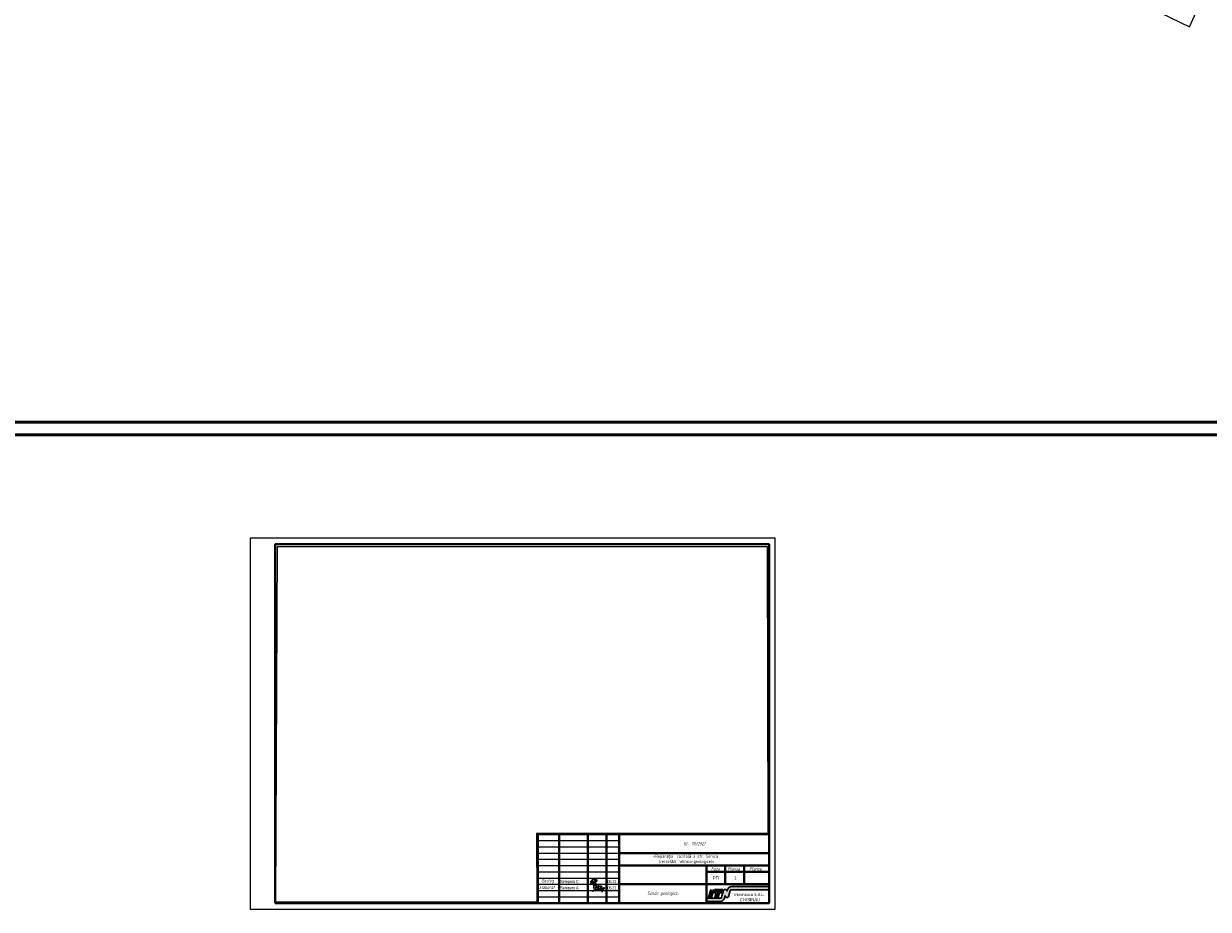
# Model space of a CAD drawing. Header units: millimetres. Extents: x 9396 to 25236, y 15106 to 31102.
# Tile 78 of 256: x 10747 to 11695, y 15106 to 15815. Entities that reach past the tile are written whole.
import ezdxf

# ---------------------------------------------------------------- set-up
doc = ezdxf.new("R2010")
doc.units = ezdxf.units.MM
doc.layers.add('1001010', color=7, linetype='Continuous', lineweight=9, true_color=0x000000)
for name, color, linetype, lineweight in [('MEBLEA 0.30', 7, 'Continuous', 25), ('sapca', 7, 'Continuous', 40), ('strih', 41, 'Continuous', 9), ('strihovca', 213, 'Continuous', 13), ('text', 7, 'Continuous', 15), ('Размер', 6, 'Continuous', 18)]:
    doc.layers.add(name, color=color, linetype=linetype, lineweight=lineweight)
doc.layers.add('Pr.cast', color=254, linetype='Continuous')
doc.styles.add('A2.5', font='times.ttf', dxfattribs={"height": 2.5})
doc.styles.get("Standard").update_dxf_attribs({"font": 'ARIALN.TTF'})

# ---------------------------------------------------------------- blocks, each defined once
blk = doc.blocks.new('logo I')
at = {"layer": 'MEBLEA 0.30', "lineweight": 5, "true_color": 0x6e6e6e}
h = blk.add_hatch(color=8, dxfattribs=at)
h.paths.add_polyline_path([(-31.37, -4.8, -0.339454), (-30.4, -4.06), (0, -4.06), (0, -2.06), (-30.13, -2.06, 0.339454), (-33.02, -4.28), (-33.27, -5.22, -0.767327), (-34.05, -5.22), (-34.2, -4.66, 0.339454), (-34.58, -4.36), (-35.76, -4.36, 0.339454), (-36.15, -4.66), (-37.73, -10.57, -0.339454), (-38.7, -11.31), (-50, -11.31), (-50, -13.31), (-38.98, -13.31, 0.339454), (-36.08, -11.08), (-35.56, -9.15, -0.767327), (-34.79, -9.15), (-34.62, -9.78, 0.339454), (-34.33, -10.01), (-33.07, -10.01, 0.339454), (-32.69, -9.71)])
h.paths.add_polyline_path([(-34.31, -7.97), (-34.86, -5.93, 0.767327), (-35.63, -5.93), (-36.79, -10.24), (-36.95, -10.85, -0.044166), (-37.08, -11.2), (-37.26, -11.13, 0.046442), (-37.14, -10.8), (-36.98, -10.19), (-35.82, -5.88, -0.767327), (-34.66, -5.88), (-34.12, -7.92, 0.767327), (-33.34, -7.92), (-32.6, -5.13), (-32.43, -4.52, -0.044166), (-32.31, -4.17), (-32.12, -4.24, 0.046442), (-32.24, -4.57), (-32.4, -5.18), (-33.15, -7.97, -0.767327)], flags=16)
h.paths.add_polyline_path([(-38.52, -12.15), (-38.47, -12.34, -0.060784), (-38.98, -12.41), (-39.47, -12.41), (-39.47, -12.21), (-38.98, -12.21, 0.060784)], flags=16)
h.paths.add_polyline_path([(-30.86, -3.22), (-30.91, -3.02, -0.060784), (-30.4, -2.96), (-29.91, -2.96), (-29.91, -3.16), (-30.4, -3.16, 0.060784)], flags=16)
h.paths.add_polyline_path([(-27.91, -3.16), (-27.91, -2.96), (-26.91, -2.96), (-26.91, -3.16)], flags=16)
h.paths.add_polyline_path([(-42.47, -12.21), (-42.47, -12.41), (-43.47, -12.41), (-43.47, -12.21)], flags=16)
h.paths.add_polyline_path([(-23.91, -3.16), (-23.91, -2.96), (-22.91, -2.96), (-22.91, -3.16)], flags=16)
h.paths.add_polyline_path([(-46.47, -12.21), (-46.47, -12.41), (-47.47, -12.41), (-47.47, -12.21)], flags=16)
h.paths.add_polyline_path([(-19.91, -3.16), (-19.91, -2.96), (-18.91, -2.96), (-18.91, -3.16)], flags=16)
h.paths.add_polyline_path([(-15.91, -3.16), (-15.91, -2.96), (-14.91, -2.96), (-14.91, -3.16)], flags=16)
h.paths.add_polyline_path([(-11.91, -3.16), (-11.91, -2.96), (-10.91, -2.96), (-10.91, -3.16)], flags=16)
h.paths.add_polyline_path([(-7.91, -3.16), (-7.91, -2.96), (-6.91, -2.96), (-6.91, -3.16)], flags=16)
h.paths.add_polyline_path([(-3.91, -3.16), (-3.91, -2.96), (-2.91, -2.96), (-2.91, -3.16)], flags=16)
for points in [[(-48.08, -10.31), (-46.29, -10.31), (-44.61, -4.07), (-46.41, -4.07)], [(-39.92, -6.36), (-37.61, -6.36), (-37.07, -4.36), (-43.69, -4.36), (-44.23, -6.36), (-41.92, -6.36), (-42.97, -10.31), (-40.97, -10.31)]]:
    blk.add_hatch(color=8, dxfattribs=at).paths.add_polyline_path(points)
at = {"layer": 'MEBLEA 0.30', "color": 8, "lineweight": 30, "true_color": 0x6e6e6e}
for p, q in [((-46.72, -4.07), (-48.39, -10.31)), ((-45.98, -10.31), (-44.3, -4.07)), ((-44.31, -6.66), (-42.31, -6.66)), ((-36.99, -4.06), (-43.61, -4.06)), ((-42.31, -6.66), (-43.29, -10.31)), ((-40.66, -10.31), (-39.69, -6.66)), ((-39.69, -6.66), (-37.69, -6.66))]:
    blk.add_line(p, q, dxfattribs=at)
for points in [[(-50, -11.01), (-38.7, -11.01, 0.339454), (-38.02, -10.49), (-36.44, -4.58, -0.339454), (-35.76, -4.06), (-34.58, -4.06, -0.339454), (-33.91, -4.58), (-33.76, -5.14, 0.767327), (-33.56, -5.14), (-33.31, -4.21, -0.339454), (-30.13, -1.76), (0, -1.76)], [(-50, -13.61), (-38.98, -13.61, 0.339454), (-35.79, -11.16), (-35.27, -9.23, -0.767327), (-35.08, -9.23), (-34.91, -9.86, 0.339454), (-34.33, -10.31), (-33.07, -10.31, 0.339454), (-32.4, -9.79), (-31.08, -4.88, -0.339454), (-30.4, -4.36), (0, -4.36)]]:
    blk.add_lwpolyline(points, format="xyb", dxfattribs=at)
at = {"layer": 'Pr.cast', "color": 7, "linetype": 'Continuous'}
blk.add_lwpolyline([(-50, 0.12), (0, 0.12), (0, -14.88), (-50, -14.88)], close=True, dxfattribs=at)
at = {"layer": 'MEBLEA 0.30', "color": 8, "lineweight": 5, "true_color": 0x6e6e6e, "width": 30.4428, "attachment_point": 5, "style": 'A2.5'}
for s, insert, char_height in [('{\\fBroadway|b0|i0|c0|p82;Intexnauca S.R.L.}', (-15.73, -8.09), 2.2), ('{\\fBroadway|b0|i0|c0|p82;CHISINAU}', (-15.2, -12.2), 2.5)]:
    blk.add_mtext(s, dxfattribs=dict(at, insert=insert, char_height=char_height))

msp = doc.modelspace()

# ---------------------------------------------------------------- linework, layer by layer
at = {"layer": '1001010', "color": 253}
msp.add_polyline3d([(11663.71, 15837.78, 9.29), (11657.36, 15822.91, 9.29), (11680.08, 15812.04, 9.29), (11686.66, 15826.86, 9.29)], dxfattribs=at)
at = {"layer": 'Defpoints'}
msp.add_lwpolyline([(10950.53, 15396.27), (11342.32, 15396.44), (11342.79, 15166.9), (11157.76, 15166.72), (11157.88, 15111.83), (10949.18, 15111.8), (10950.53, 15396.27)], close=True, dxfattribs=at)
at = {"layer": 'sapca'}
for p, q in [((11158.78, 15166.13), (11223.78, 15166.13)), ((11158.78, 15166.13), (11158.78, 15111.13)), ((11175.78, 15166.13), (11175.78, 15111.13)), ((11198.78, 15166.13), (11198.78, 15111.13)), ((11213.78, 15166.13), (11213.78, 15111.13)), ((11223.78, 15166.13), (11223.78, 15111.13)), ((11223.78, 15151.13), (11343.78, 15151.13)), ((11223.78, 15141.13), (11343.78, 15141.13)), ((11293.78, 15111.13), (11293.78, 15141.13)), ((11293.78, 15136.13), (11343.78, 15136.13)), ((11308.78, 15126.13), (11308.78, 15141.13)), ((11323.78, 15126.13), (11323.78, 15141.13)), ((11223.78, 15126.13), (11343.78, 15126.13))]:
    msp.add_line(p, q, dxfattribs=at)
for points in [[(10948.78, 15111.13), (11343.78, 15111.13), (11343.78, 15398.13), (10948.78, 15398.13)], [(11158.78, 15111.13), (11343.78, 15111.13), (11343.78, 15166.13), (11158.78, 15166.13)]]:
    msp.add_lwpolyline(points, close=True, dxfattribs=at)
at = {"layer": 'strih', "color": 0, "start_tangent": (-0.947302, -0.320342), "end_tangent": (0.986063, -0.166374)}
msp.add_spline([(11201.03, 15128.16), (11202.24, 15129.47), (11202.83, 15130.55), (11202.77, 15130.81), (11202.45, 15130.66), (11202.34, 15130.18), (11202.05, 15128.77), (11201.62, 15126.96), (11201.47, 15126.36), (11201.16, 15126.85), (11201.4, 15127.54), (11202.03, 15128.7), (11203.21, 15130.19), (11203.9, 15130.82), (11204.07, 15130.45), (11203.89, 15129.76), (11204.02, 15129.33)], degree=3, dxfattribs=at)
at = {"layer": 'strih', "color": 0, "end_tangent": (0.959411, -0.28201)}
msp.add_spline([(11202.05, 15128.76), (11202.73, 15128.88), (11202.4, 15126.88), (11202.5, 15126.43), (11202.93, 15126.65), (11203.28, 15127.32), (11203.67, 15128.27), (11203.34, 15127.5), (11203.09, 15126.5), (11203.48, 15126.54), (11203.78, 15127.06), (11204.17, 15127.93), (11204.28, 15128.24), (11204.23, 15128.09), (11203.86, 15127.11), (11203.8, 15126.49), (11204.25, 15126.67), (11204.69, 15127.44), (11204.85, 15128.03), (11204.9, 15128.4), (11205.02, 15129.38), (11205.28, 15130.3), (11205.04, 15128.9), (11204.72, 15124.64), (11204.81, 15129.08), (11205.51, 15130.22), (11205.66, 15129.93), (11205.62, 15128.94), (11206.07, 15129.46), (11205.31, 15127.91), (11205.14, 15128.41)], degree=3, dxfattribs=at)
at = {"layer": 'strih', "color": 0}
msp.add_spline([(11203.41, 15125.66), (11204.43, 15121.29), (11204.72, 15121.58), (11205.41, 15125.66), (11205.43, 15124.47), (11205.35, 15123.46), (11205.46, 15121.31), (11205.82, 15121.16), (11206.93, 15125.66), (11207.91, 15121.16), (11209.05, 15122.28), (11209.41, 15122.42), (11209.57, 15122.65), (11209.45, 15122.85), (11209.19, 15122.97), (11208.99, 15122.9), (11208.79, 15122.78), (11208.79, 15122.44), (11208.92, 15122.09), (11209.16, 15121.66), (11209.52, 15121.69), (11210.08, 15122.22), (11210.28, 15122.78), (11210.28, 15123.17), (11210.1, 15122.98), (11210.2, 15122.4), (11210.2, 15121.69), (11210.2, 15120.98), (11210.18, 15120.2), (11210.15, 15119.87), (11210.2, 15121.13), (11210.18, 15121.66), (11210.24, 15122.12), (11210.44, 15122.35), (11210.67, 15122.45), (11210.9, 15121.97), (11210.93, 15121.46), (11211.11, 15121.45), (11211.3, 15121.74), (11211.6, 15122.21), (11211.89, 15122.8), (11211.99, 15123.43), (11210.83, 15123), (11210.05, 15122.58), (11208.63, 15122.12), (11207.17, 15121.64), (11206.13, 15121.22), (11204.67, 15120.89), (11203.37, 15120.66), (11202.64, 15120.53), (11204.83, 15121.51), (11206.67, 15122.15), (11209.2, 15123.25), (11210.14, 15124.16), (11207.94, 15123.87), (11203.73, 15123.18), (11209.42, 15125.27)], degree=3, dxfattribs=at)
at = {"layer": 'strihovca', "ltscale": 0.5}
msp.add_lwpolyline([(10928.78, 15106.13), (11348.78, 15106.13), (11348.78, 15403.13), (10928.78, 15403.13)], close=True, dxfattribs=at)
at = {"layer": 'text'}
for p, q in [((11158.78, 15161.13), (11223.78, 15161.13)), ((11158.78, 15156.13), (11223.78, 15156.13)), ((11158.78, 15151.13), (11223.78, 15151.13)), ((11158.78, 15146.13), (11223.78, 15146.13)), ((11158.78, 15141.13), (11223.78, 15141.13)), ((11158.78, 15136.13), (11223.78, 15136.13)), ((11158.78, 15136.13), (11223.78, 15136.13)), ((11158.78, 15131.13), (11223.78, 15131.13)), ((11158.78, 15126.13), (11223.78, 15126.13)), ((11158.78, 15121.13), (11223.78, 15121.13)), ((11158.78, 15116.13), (11223.78, 15116.13))]:
    msp.add_line(p, q, dxfattribs=at)
at = {"layer": 'Размер', "lineweight": 50}
msp.add_lwpolyline([(12628.19, 17165.05), (9546.77, 17165.05), (9546.77, 15485.79), (12628.19, 15485.79)], close=True, dxfattribs=at)
msp.add_lwpolyline([(12618.19, 17155.05), (9556.77, 17155.05), (9556.77, 15495.79), (12618.19, 15495.79), (12618.19, 17155.05)], dxfattribs=at)

# ---------------------------------------------------------------- block references
at = {"layer": 'Pr.cast', "linetype": 'Continuous'}
msp.add_blockref('logo I', (11343.78, 15126.01), dxfattribs=at)

# ---------------------------------------------------------------- texts
at = {"layer": 'text', "width": 0.8}
for s, p in [('Serepera C.', (11176.78, 15127.13)), ('06.21', (11214.52, 15127.13)), ('Serepera A.', (11176.78, 15122.13)), ('06.21', (11214.52, 15122.13))]:
    msp.add_text(s, height=2.5, dxfattribs=at).set_placement(p)
at = {"layer": 'text'}
for s, p in [('РП', (11298.69, 15129.88)), ('1', (11315.8, 15129.88))]:
    msp.add_text(s, height=2.5, dxfattribs=at).set_placement(p)
at = {"layer": 'text', "char_height": 2.5}
for s, insert, width, attachment_point in [('{\\fGOST type A|b0|i1|c0|p34;IG- 70/2021  }', (11284.06, 15158.63), 119.4226, 5), ('\\pi3.5714;{\\fGOST type A|b0|i1|c0|p34;Faza}', (11293.78, 15138.55), 15, 4), ('\\pi1.7857;{\\fGOST type A|b0|i1|c0|p34;Plansa}', (11308.78, 15138.55), 15, 4), ('\\pi4.2857;{\\fGOST type A|b0|i1|c0|p34;Planse}', (11323.78, 15138.55), 20, 4), ('\\pi2.7262;{\\fGOST type A|b0|i1|c0|p34;Geolog}', (11158.78, 15128.63), 17, 4), ('\\pi1.119;{\\fGOST type A|b0|i1|c0|p34;Elaborat}', (11158.78, 15123.63), 17, 4), ('{\\fGOST type A|b0|i1|c238|p34;Sonde geologice.}', (11258.78, 15118.63), 119.4226, 5)]:
    msp.add_mtext(s, dxfattribs=dict(at, insert=insert, width=width, attachment_point=attachment_point))
at = {"layer": 'text', "insert": (11223.78, 15146.13), "char_height": 2.5, "width": 120, "attachment_point": 4, "line_spacing_factor": 0.5}
msp.add_mtext('\\pi27.031;{\\fGOST type A|b1|i0|c204|p34;«Repara\\fTimes New Roman|b1|i0|c0|p18;ț\\fGOST type A|b1|i0|c204|p34;ia  capital\\fTimes New Roman|b1|i0|c238|p18;ă\\fGOST type A|b1|i0|c204|p34; a str. \\fGOST type A|b1|i0|c0|p34;Soroca\\P\\pi60;\\P\\pi30.206;\\fGOST type A|b1|i0|c204|p34; (cercet\\fTimes New Roman|b1|i0|c238|p18;ă\\fGOST type A|b1|i0|c204|p34;ri tehnico-geologice)»}', dxfattribs=at)

doc.saveas('drawing.dxf')
